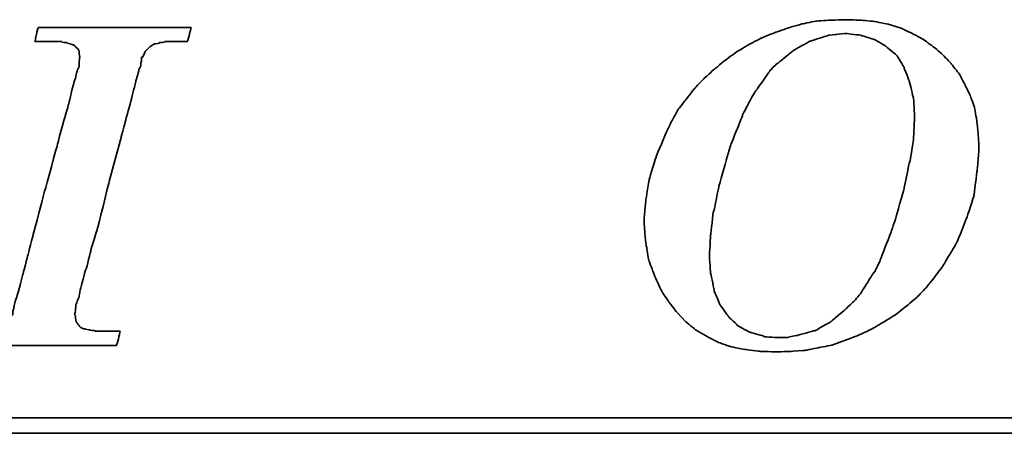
# Model space of a CAD drawing. Header units: millimetres. Extents: x 920 to 1153, y 73 to 164.
# Tile 36 of 53: x 1091.85 to 1098.39, y 95.73 to 98.47. Entities that reach past the tile are written whole.
import ezdxf

# ---------------------------------------------------------------- set-up
doc = ezdxf.new("R2010")
doc.units = ezdxf.units.MM
doc.header["$LTSCALE"] = 0.15
doc.layers.add('DIM', color=4, linetype='CONTINUOUS')
doc.layers.add('layer 1', color=7, linetype='CONTINUOUS')

# ---------------------------------------------------------------- blocks, each defined once
blk = doc.blocks.new('TBI MOTION logo(完整正式版)')
at = {"layer": 'layer 1', "color": 22, "lineweight": 35}
for points, knots in [([(-11.34375, -6.98375), (-11.34375, -6.98375), (-10.91375, -7.43875), (-10.91375, -7.43875), (-10.91375, -7.43875), (-10.91375, -7.43875), (-10.38625, -7.87125), (-10.38625, -7.87125), (-10.38625, -7.87125), (-10.38625, -7.87125), (-9.81125, -8.20375), (-9.81125, -8.20375), (-9.81125, -8.20375), (-9.81125, -8.20375), (-9.21125, -8.51875), (-9.21125, -8.51875), (-9.21125, -8.51875), (-9.21125, -8.51875), (-8.51625, -8.75875), (-8.51625, -8.75875), (-8.51625, -8.75875), (-8.51625, -8.75875), (-7.77125, -8.90375), (-7.77125, -8.90375), (-7.77125, -8.90375), (-7.77125, -8.90375), (-6.97875, -8.99875), (-6.97875, -8.99875), (-6.97875, -8.99875), (-6.97875, -8.99875), (-6.14125, -9.02375), (-6.14125, -9.02375), (-6.14125, -9.02375), (-6.14125, -9.02375), (-5.37125, -8.99875), (-5.37125, -8.99875), (-5.37125, -8.99875), (-5.37125, -8.99875), (-4.65375, -8.94875), (-4.65375, -8.94875), (-4.65375, -8.94875), (-4.65375, -8.94875), (-3.93375, -8.80625), (-3.93375, -8.80625), (-3.93375, -8.80625), (-3.93375, -8.80625), (-3.21375, -8.66375), (-3.21375, -8.66375), (-3.21375, -8.66375), (-3.21375, -8.66375), (-2.49375, -8.39875), (-2.49375, -8.39875), (-2.49375, -8.39875), (-2.49375, -8.39875), (-1.79875, -8.13375), (-1.79875, -8.13375), (-1.79875, -8.13375), (-1.79875, -8.13375), (-1.17375, -7.84375), (-1.17375, -7.84375), (-1.17375, -7.84375), (-1.17375, -7.84375), (-0.52375, -7.46375), (-0.52375, -7.46375), (-0.52375, -7.46375), (-0.52375, -7.46375), (0.10124, -7.07875), (0.10124, -7.07875), (0.10124, -7.07875), (0.10124, -7.07875), (0.67625, -6.62375), (0.67625, -6.62375), (0.67625, -6.62375), (0.67625, -6.62375), (1.24874, -6.14375), (1.24874, -6.14375), (1.24874, -6.14375), (1.24874, -6.14375), (1.72874, -5.64125), (1.72874, -5.64125), (1.72874, -5.64125), (1.72874, -5.64125), (2.18624, -5.06375), (2.18624, -5.06375), (2.18624, -5.06375), (2.18624, -5.06375), (2.61625, -4.48874), (2.61625, -4.48874), (2.61625, -4.48874), (2.61625, -4.48874), (3.00125, -3.83874), (3.00125, -3.83874), (3.00125, -3.83874), (3.00125, -3.83874), (3.36124, -3.21374), (3.36124, -3.21374), (3.36124, -3.21374), (3.36124, -3.21374), (3.84374, -1.99125), (3.84374, -1.99125), (3.84374, -1.99125), (3.84374, -1.99125), (4.22625, -0.81875), (4.22625, -0.81875), (4.22625, -0.81875), (4.22625, -0.81875), (4.39125, 0.45624), (4.39125, 0.45624), (4.39125, 0.45624), (4.39125, 0.45624), (4.48874, 1.70124), (4.48874, 1.70124), (4.48874, 1.70124), (4.48874, 1.70124), (4.43874, 2.44625), (4.43874, 2.44625), (4.43874, 2.44625), (4.43874, 2.44625), (4.36874, 3.14125), (4.36874, 3.14125), (4.36874, 3.14125), (4.36874, 3.14125), (4.25125, 3.81125), (4.25125, 3.81125), (4.25125, 3.81125), (4.25125, 3.81125), (4.03124, 4.41125), (4.03124, 4.41125), (4.03124, 4.41125), (4.03124, 4.41125), (3.74374, 5.01125), (3.74374, 5.01125), (3.74374, 5.01125), (3.74374, 5.01125), (3.43124, 5.58875), (3.43124, 5.58875), (3.43124, 5.58875), (3.43124, 5.58875), (3.02625, 6.09125), (3.02625, 6.09125), (3.02625, 6.09125), (3.02625, 6.09125), (2.59374, 6.54875), (2.59374, 6.54875), (2.59374, 6.54875), (2.59374, 6.54875), (2.09124, 6.98125), (2.09124, 6.98125), (2.09124, 6.98125), (2.09124, 6.98125), (1.56124, 7.36625), (1.56124, 7.36625), (1.56124, 7.36625), (1.56124, 7.36625), (0.98624, 7.67625), (0.98624, 7.67625), (0.98624, 7.67625), (0.98624, 7.67625), (0.38624, 7.96375), (0.38624, 7.96375), (0.38624, 7.96375), (0.38624, 7.96375), (-0.25875, 8.15625), (-0.25875, 8.15625), (-0.25875, 8.15625), (-0.25875, 8.15625), (-0.98125, 8.30125), (-0.98125, 8.30125), (-0.98125, 8.30125), (-0.98125, 8.30125), (-1.70124, 8.37125), (-1.70124, 8.37125), (-1.70124, 8.37125), (-1.70124, 8.37125), (-2.49375, 8.39624), (-2.49375, 8.39624), (-2.49375, 8.39624), (-2.49375, 8.39624), (-3.28625, 8.37125), (-3.28625, 8.37125), (-3.28625, 8.37125), (-3.28625, 8.37125), (-4.05125, 8.32125), (-4.05125, 8.32125), (-4.05125, 8.32125), (-4.05125, 8.32125), (-4.77375, 8.18125), (-4.77375, 8.18125), (-4.77375, 8.18125), (-4.77375, 8.18125), (-5.51625, 7.96375), (-5.51625, 7.96375), (-5.51625, 7.96375), (-5.51625, 7.96375), (-6.21125, 7.72625), (-6.21125, 7.72625), (-6.21125, 7.72625), (-6.21125, 7.72625), (-6.92875, 7.43625), (-6.92875, 7.43625), (-6.92875, 7.43625), (-6.92875, 7.43625), (-7.57875, 7.10125), (-7.57875, 7.10125), (-7.57875, 7.10125), (-7.57875, 7.10125), (-8.24875, 6.69125), (-8.24875, 6.69125), (-8.24875, 6.69125), (-8.24875, 6.69125), (-8.84875, 6.26125), (-8.84875, 6.26125), (-8.84875, 6.26125), (-8.84875, 6.26125), (-9.42625, 5.78125), (-9.42625, 5.78125), (-9.42625, 5.78125), (-9.42625, 5.78125), (-9.95375, 5.30125), (-9.95375, 5.30125), (-9.95375, 5.30125), (-9.95375, 5.30125), (-10.43375, 4.79624), (-10.43375, 4.79624), (-10.43375, 4.79624), (-10.43375, 4.79624), (-10.88875, 4.22125), (-10.88875, 4.22125), (-10.88875, 4.22125), (-10.88875, 4.22125), (-11.29875, 3.69375), (-11.29875, 3.69375), (-11.29875, 3.69375), (-11.29875, 3.69375), (-11.63375, 3.09125), (-11.63375, 3.09125), (-11.63375, 3.09125), (-11.63375, 3.09125), (-11.91875, 2.49625), (-11.91875, 2.49625), (-11.91875, 2.49625), (-11.91875, 2.49625), (-12.44875, 1.24625), (-12.44875, 1.24625), (-12.44875, 1.24625), (-12.44875, 1.24625), (-12.80875, 0.06874), (-12.80875, 0.06874), (-12.80875, 0.06874), (-12.80875, 0.06874), (-12.99875, -1.07875), (-12.99875, -1.07875), (-12.99875, -1.07875), (-12.99875, -1.07875), (-13.09375, -2.18375), (-13.09375, -2.18375), (-13.09375, -2.18375), (-13.09375, -2.18375), (-13.04875, -2.85375), (-13.04875, -2.85375), (-13.04875, -2.85375), (-13.04875, -2.85375), (-12.97375, -3.50375), (-12.97375, -3.50375), (-12.97375, -3.50375), (-12.97375, -3.50375), (-12.95375, -3.50375), (-12.95375, -3.50375), (-12.95375, -3.50375), (-12.95375, -3.50375), (-12.85375, -4.17375), (-12.85375, -4.17375), (-12.85375, -4.17375), (-12.85375, -4.17375), (-12.63875, -4.77624), (-12.63875, -4.77624), (-12.63875, -4.77624), (-12.63875, -4.77624), (-12.39875, -5.35125), (-12.39875, -5.35125), (-12.39875, -5.35125), (-12.39875, -5.35125), (-12.11375, -5.92875), (-12.11375, -5.92875), (-12.11375, -5.92875), (-12.11375, -5.92875), (-11.75375, -6.45375), (-11.75375, -6.45375), (-11.75375, -6.45375), (-11.75375, -6.45375), (-11.34375, -6.98375), (-11.34375, -6.98375)], [0, 0, 0, 0, 0.01369863, 0.01369863, 0.01369863, 0.01369864, 0.02739726, 0.02739726, 0.02739726, 0.02739727, 0.04109589, 0.04109589, 0.04109589, 0.0410959, 0.05479452, 0.05479452, 0.05479452, 0.05479453, 0.06849315, 0.06849315, 0.06849315, 0.06849316, 0.08219178, 0.08219178, 0.08219178, 0.08219179, 0.09589041, 0.09589041, 0.09589041, 0.09589042, 0.10958904, 0.10958904, 0.10958904, 0.10958905, 0.12328767, 0.12328767, 0.12328767, 0.12328768, 0.1369863, 0.1369863, 0.1369863, 0.13698631, 0.15068493, 0.15068493, 0.15068493, 0.15068494, 0.16438356, 0.16438356, 0.16438356, 0.16438357, 0.17808219, 0.17808219, 0.17808219, 0.1780822, 0.19178082, 0.19178082, 0.19178082, 0.19178083, 0.20547945, 0.20547945, 0.20547945, 0.20547946, 0.21917808, 0.21917808, 0.21917808, 0.21917809, 0.23287671, 0.23287671, 0.23287671, 0.23287672, 0.24657534, 0.24657534, 0.24657534, 0.24657535, 0.26027397, 0.26027397, 0.26027397, 0.26027398, 0.2739726, 0.2739726, 0.2739726, 0.27397261, 0.28767123, 0.28767123, 0.28767123, 0.28767124, 0.30136986, 0.30136986, 0.30136986, 0.30136987, 0.31506849, 0.31506849, 0.31506849, 0.3150685, 0.32876712, 0.32876712, 0.32876712, 0.32876713, 0.34246575, 0.34246575, 0.34246575, 0.34246576, 0.35616438, 0.35616438, 0.35616438, 0.35616439, 0.36986301, 0.36986301, 0.36986301, 0.36986302, 0.38356164, 0.38356164, 0.38356164, 0.38356165, 0.39726027, 0.39726027, 0.39726027, 0.39726028, 0.4109589, 0.4109589, 0.4109589, 0.41095891, 0.42465753, 0.42465753, 0.42465753, 0.42465754, 0.43835616, 0.43835616, 0.43835616, 0.43835617, 0.45205479, 0.45205479, 0.45205479, 0.4520548, 0.46575342, 0.46575342, 0.46575342, 0.46575343, 0.47945205, 0.47945205, 0.47945205, 0.47945206, 0.49315068, 0.49315068, 0.49315068, 0.49315069, 0.50684932, 0.50684932, 0.50684932, 0.50684933, 0.52054795, 0.52054795, 0.52054795, 0.52054796, 0.53424658, 0.53424658, 0.53424658, 0.53424659, 0.54794521, 0.54794521, 0.54794521, 0.54794522, 0.56164384, 0.56164384, 0.56164384, 0.56164385, 0.57534247, 0.57534247, 0.57534247, 0.57534248, 0.5890411, 0.5890411, 0.5890411, 0.58904111, 0.60273973, 0.60273973, 0.60273973, 0.60273974, 0.61643836, 0.61643836, 0.61643836, 0.61643837, 0.63013699, 0.63013699, 0.63013699, 0.630137, 0.64383562, 0.64383562, 0.64383562, 0.64383563, 0.65753425, 0.65753425, 0.65753425, 0.65753426, 0.67123288, 0.67123288, 0.67123288, 0.67123289, 0.68493151, 0.68493151, 0.68493151, 0.68493152, 0.69863014, 0.69863014, 0.69863014, 0.69863015, 0.71232877, 0.71232877, 0.71232877, 0.71232878, 0.7260274, 0.7260274, 0.7260274, 0.72602741, 0.73972603, 0.73972603, 0.73972603, 0.73972604, 0.75342466, 0.75342466, 0.75342466, 0.75342467, 0.76712329, 0.76712329, 0.76712329, 0.7671233, 0.78082192, 0.78082192, 0.78082192, 0.78082193, 0.79452055, 0.79452055, 0.79452055, 0.79452056, 0.80821918, 0.80821918, 0.80821918, 0.80821919, 0.82191781, 0.82191781, 0.82191781, 0.82191782, 0.83561644, 0.83561644, 0.83561644, 0.83561645, 0.84931507, 0.84931507, 0.84931507, 0.84931508, 0.8630137, 0.8630137, 0.8630137, 0.86301371, 0.87671233, 0.87671233, 0.87671233, 0.87671234, 0.89041096, 0.89041096, 0.89041096, 0.89041097, 0.90410959, 0.90410959, 0.90410959, 0.9041096, 0.91780822, 0.91780822, 0.91780822, 0.91780823, 0.93150685, 0.93150685, 0.93150685, 0.93150686, 0.94520548, 0.94520548, 0.94520548, 0.94520549, 0.95890411, 0.95890411, 0.95890411, 0.95890412, 0.97260274, 0.97260274, 0.97260274, 0.97260275, 0.98630137, 0.98630137, 0.98630137, 0.98630138, 1, 1, 1, 1]), ([(-40.59125, -7.94375), (-40.59125, -7.94375), (-40.97375, -7.94375), (-40.97375, -7.94375), (-40.97375, -7.94375), (-40.97375, -7.94375), (-41.38125, -7.94375), (-41.38125, -7.94375), (-41.38125, -7.94375), (-41.38125, -7.94375), (-41.54875, -7.94375), (-41.54875, -7.94375), (-41.54875, -7.94375), (-41.54875, -7.94375), (-41.59875, -7.94375), (-41.59875, -7.94375), (-41.59875, -7.94375), (-41.59875, -7.94375), (-41.88375, -7.94375), (-41.88375, -7.94375), (-41.88375, -7.94375), (-41.88375, -7.94375), (-41.90875, -7.91875), (-41.90875, -7.91875), (-41.90875, -7.91875), (-41.90875, -7.91875), (-42.19875, -7.87125), (-42.19875, -7.87125), (-42.19875, -7.87125), (-42.19875, -7.87125), (-42.43875, -7.82375), (-42.43875, -7.82375), (-42.43875, -7.82375), (-42.43875, -7.82375), (-42.45875, -7.82375), (-42.45875, -7.82375), (-42.45875, -7.82375), (-42.45875, -7.82375), (-42.48625, -7.82375), (-42.48625, -7.82375), (-42.48625, -7.82375), (-42.48625, -7.82375), (-42.67625, -7.72375), (-42.67625, -7.72375), (-42.67625, -7.72375), (-42.67625, -7.72375), (-42.70125, -7.70375), (-42.70125, -7.70375), (-42.70125, -7.70375), (-42.70125, -7.70375), (-42.72375, -7.67875), (-42.72375, -7.67875), (-42.72375, -7.67875), (-42.72375, -7.67875), (-42.86875, -7.48875), (-42.86875, -7.48875), (-42.86875, -7.48875), (-42.86875, -7.48875), (-42.89375, -7.43875), (-42.89375, -7.43875), (-42.89375, -7.43875), (-42.89375, -7.43875), (-42.91875, -7.38875), (-42.91875, -7.38875), (-42.91875, -7.38875), (-42.91875, -7.38875), (-42.93875, -7.12875), (-42.93875, -7.12875), (-42.93875, -7.12875), (-42.93875, -7.12875), (-42.96375, -7.10375), (-42.96375, -7.10375), (-42.96375, -7.10375), (-42.96375, -7.10375), (-42.96375, -7.05375), (-42.96375, -7.05375), (-42.96375, -7.05375), (-42.96375, -7.05375), (-42.96375, -7.00875), (-42.96375, -7.00875), (-42.96375, -7.00875), (-42.96375, -7.00875), (-42.91875, -6.69625), (-42.91875, -6.69625), (-42.91875, -6.69625), (-42.91875, -6.69625), (-42.91875, -6.62375), (-42.91875, -6.62375), (-42.91875, -6.62375), (-42.91875, -6.62375), (-42.91875, -6.59625), (-42.91875, -6.59625), (-42.91875, -6.59625), (-42.91875, -6.59625), (-42.91875, -6.57375), (-42.91875, -6.57375), (-42.91875, -6.57375), (-42.91875, -6.57375), (-42.91875, -6.52875), (-42.91875, -6.52875), (-42.91875, -6.52875), (-42.91875, -6.52875), (-42.89375, -6.50375), (-42.89375, -6.50375), (-42.89375, -6.50375), (-42.89375, -6.50375), (-42.84375, -6.38375), (-42.84375, -6.38375), (-42.84375, -6.38375), (-42.84375, -6.38375), (-42.84375, -6.35875), (-42.84375, -6.35875), (-42.84375, -6.35875), (-42.84375, -6.35875), (-42.74625, -6.14375), (-42.74625, -6.14375), (-42.74625, -6.14375), (-42.74625, -6.14375), (-42.70125, -5.85375), (-42.70125, -5.85375), (-42.70125, -5.85375), (-42.70125, -5.85375), (-42.60375, -5.47125), (-42.60375, -5.47125), (-42.60375, -5.47125), (-42.60375, -5.47125), (-42.60375, -5.44875), (-42.60375, -5.44875), (-42.60375, -5.44875), (-42.60375, -5.44875), (-42.38875, -4.67875), (-42.38875, -4.67875), (-42.38875, -4.67875), (-42.38875, -4.67875), (-42.36375, -4.65375), (-42.36375, -4.65375), (-42.36375, -4.65375), (-42.36375, -4.65375), (-42.12375, -3.69625), (-42.12375, -3.69625), (-42.12375, -3.69625), (-42.12375, -3.69625), (-42.12375, -3.67374), (-42.12375, -3.67374), (-42.12375, -3.67374), (-42.12375, -3.67374), (-41.78875, -2.59374), (-41.78875, -2.59374), (-41.78875, -2.59374), (-41.78875, -2.59374), (-41.18875, -0.19375), (-41.18875, -0.19375), (-41.18875, -0.19375), (-41.18875, -0.19375), (-40.54375, 2.20624), (-40.54375, 2.20624), (-40.54375, 2.20624), (-40.54375, 2.20624), (-40.25375, 3.30875), (-40.25375, 3.30875), (-40.25375, 3.30875), (-40.25375, 3.30875), (-39.98875, 4.27125), (-39.98875, 4.27125), (-39.98875, 4.27125), (-39.98875, 4.27125), (-39.77375, 5.13125), (-39.77375, 5.13125), (-39.77375, 5.13125), (-39.77375, 5.13125), (-39.67875, 5.47125), (-39.67875, 5.47125), (-39.67875, 5.47125), (-39.67875, 5.47125), (-39.60375, 5.75625), (-39.60375, 5.75625), (-39.60375, 5.75625), (-39.60375, 5.75625), (-39.60375, 5.78125), (-39.60375, 5.78125), (-39.60375, 5.78125), (-39.60375, 5.78125), (-39.50875, 5.97125), (-39.50875, 5.97125), (-39.50875, 5.97125), (-39.50875, 5.97125), (-39.50875, 6.13875), (-39.50875, 6.13875), (-39.50875, 6.13875), (-39.50875, 6.13875), (-39.48625, 6.16625), (-39.48625, 6.16625), (-39.48625, 6.16625), (-39.48625, 6.16625), (-39.46125, 6.28625), (-39.46125, 6.28625), (-39.46125, 6.28625), (-39.46125, 6.28625), (-39.46125, 6.42625), (-39.46125, 6.42625), (-39.46125, 6.42625), (-39.46125, 6.42625), (-39.41375, 6.42625), (-39.41375, 6.42625), (-39.41375, 6.42625), (-39.41375, 6.42625), (-39.29375, 6.69125), (-39.29375, 6.69125), (-39.29375, 6.69125), (-39.29375, 6.69125), (-39.26875, 6.74125), (-39.26875, 6.74125), (-39.26875, 6.74125), (-39.26875, 6.74125), (-39.24375, 6.76625), (-39.24375, 6.76625), (-39.24375, 6.76625), (-39.24375, 6.76625), (-38.98375, 7.00624), (-38.98375, 7.00624), (-38.98375, 7.00624), (-38.98375, 7.00624), (-38.95625, 7.02624), (-38.95625, 7.02624), (-38.95625, 7.02624), (-38.95625, 7.02624), (-38.78875, 7.12624), (-38.78875, 7.12624), (-38.78875, 7.12624), (-38.78875, 7.12624), (-38.76375, 7.12624), (-38.76375, 7.12624), (-38.76375, 7.12624), (-38.76375, 7.12624), (-38.74375, 7.12624), (-38.74375, 7.12624), (-38.74375, 7.12624), (-38.74375, 7.12624), (-38.52875, 7.17125), (-38.52875, 7.17125), (-38.52875, 7.17125), (-38.52875, 7.17125), (-38.52875, 7.19624), (-38.52875, 7.19624), (-38.52875, 7.19624), (-38.52875, 7.19624), (-38.50375, 7.19624), (-38.50375, 7.19624), (-38.50375, 7.19624), (-38.50375, 7.19624), (-38.26125, 7.21875), (-38.26125, 7.21875), (-38.26125, 7.21875), (-38.26125, 7.21875), (-38.23875, 7.24624), (-38.23875, 7.24624), (-38.23875, 7.24624), (-38.23875, 7.24624), (-38.21625, 7.24624), (-38.21625, 7.24624), (-38.21625, 7.24624), (-38.21625, 7.24624), (-38.18875, 7.24624), (-38.18875, 7.24624), (-38.18875, 7.24624), (-38.18875, 7.24624), (-37.90375, 7.24624), (-37.90375, 7.24624), (-37.90375, 7.24624), (-37.90375, 7.24624), (-37.85375, 7.24624), (-37.85375, 7.24624), (-37.85375, 7.24624), (-37.85375, 7.24624), (-37.75875, 7.24624), (-37.75875, 7.24624), (-37.75875, 7.24624), (-37.75875, 7.24624), (-37.42375, 7.24624), (-37.42375, 7.24624), (-37.42375, 7.24624), (-37.42375, 7.24624), (-37.08875, 7.24624), (-37.08875, 7.24624), (-37.08875, 7.24624), (-37.08875, 7.24624), (-37.06375, 7.24624), (-37.06375, 7.24624), (-37.06375, 7.24624), (-37.06375, 7.24624), (-37.06375, 7.26624), (-37.06375, 7.26624), (-37.06375, 7.26624), (-37.06375, 7.26624), (-37.03875, 7.29125), (-37.03875, 7.29125), (-37.03875, 7.29125), (-37.03875, 7.29125), (-37.03875, 7.31625), (-37.03875, 7.31625), (-37.03875, 7.31625), (-37.03875, 7.31625), (-36.94125, 7.67625), (-36.94125, 7.67625), (-36.94125, 7.67625), (-36.94125, 7.67625), (-36.86875, 7.98625), (-36.86875, 7.98625), (-36.86875, 7.98625), (-36.86875, 7.98625), (-36.98875, 7.98625), (-36.98875, 7.98625), (-36.98875, 7.98625), (-36.98875, 7.98625), (-37.42375, 7.98625), (-37.42375, 7.98625), (-37.42375, 7.98625), (-37.42375, 7.98625), (-37.94875, 7.98625), (-37.94875, 7.98625), (-37.94875, 7.98625), (-37.94875, 7.98625), (-38.57375, 7.98625), (-38.57375, 7.98625), (-38.57375, 7.98625), (-38.57375, 7.98625), (-39.29375, 7.98625), (-39.29375, 7.98625), (-39.29375, 7.98625), (-39.29375, 7.98625), (-40.82875, 7.98625), (-40.82875, 7.98625), (-40.82875, 7.98625), (-40.82875, 7.98625), (-42.36375, 7.98625), (-42.36375, 7.98625), (-42.36375, 7.98625), (-42.36375, 7.98625), (-43.08375, 7.98625), (-43.08375, 7.98625), (-43.08375, 7.98625), (-43.08375, 7.98625), (-43.70875, 7.98625), (-43.70875, 7.98625), (-43.70875, 7.98625), (-43.70875, 7.98625), (-44.23375, 7.98625), (-44.23375, 7.98625), (-44.23375, 7.98625), (-44.23375, 7.98625), (-44.66875, 7.98625), (-44.66875, 7.98625), (-44.66875, 7.98625), (-44.66875, 7.98625), (-44.88375, 7.98625), (-44.88375, 7.98625), (-44.88375, 7.98625), (-44.88375, 7.98625), (-44.90875, 7.94125), (-44.90875, 7.94125), (-44.90875, 7.94125), (-44.90875, 7.94125), (-44.90875, 7.91625), (-44.90875, 7.91625), (-44.90875, 7.91625), (-44.90875, 7.91625), (-45.00375, 7.55625), (-45.00375, 7.55625), (-45.00375, 7.55625), (-45.00375, 7.55625), (-45.05375, 7.24624), (-45.05375, 7.24624), (-45.05375, 7.24624), (-45.05375, 7.24624), (-44.61875, 7.24624), (-44.61875, 7.24624), (-44.61875, 7.24624), (-44.61875, 7.24624), (-44.11375, 7.24624), (-44.11375, 7.24624), (-44.11375, 7.24624), (-44.11375, 7.24624), (-43.99375, 7.24624), (-43.99375, 7.24624), (-43.99375, 7.24624), (-43.99375, 7.24624), (-43.94625, 7.24624), (-43.94625, 7.24624), (-43.94625, 7.24624), (-43.94625, 7.24624), (-43.92374, 7.24624), (-43.92374, 7.24624), (-43.92374, 7.24624), (-43.92374, 7.24624), (-43.65875, 7.24624), (-43.65875, 7.24624), (-43.65875, 7.24624), (-43.65875, 7.24624), (-43.63875, 7.21875), (-43.63875, 7.21875), (-43.63875, 7.21875), (-43.63875, 7.21875), (-43.46875, 7.19624), (-43.46875, 7.19624), (-43.46875, 7.19624), (-43.46875, 7.19624), (-43.39875, 7.19624), (-43.39875, 7.19624), (-43.39875, 7.19624), (-43.39875, 7.19624), (-43.37125, 7.17125), (-43.37125, 7.17125), (-43.37125, 7.17125), (-43.37125, 7.17125), (-43.34875, 7.17125), (-43.34875, 7.17125), (-43.34875, 7.17125), (-43.34875, 7.17125), (-43.20375, 7.12624), (-43.20375, 7.12624), (-43.20375, 7.12624), (-43.20375, 7.12624), (-43.05875, 7.07624), (-43.05875, 7.07624), (-43.05875, 7.07624), (-43.05875, 7.07624), (-43.01375, 7.07624), (-43.01375, 7.07624), (-43.01375, 7.07624), (-43.01375, 7.07624), (-42.98875, 7.02624), (-42.98875, 7.02624), (-42.98875, 7.02624), (-42.98875, 7.02624), (-42.79875, 6.86125), (-42.79875, 6.86125), (-42.79875, 6.86125), (-42.79875, 6.86125), (-42.77375, 6.81125), (-42.77375, 6.81125), (-42.77375, 6.81125), (-42.77375, 6.81125), (-42.74625, 6.76625), (-42.74625, 6.76625), (-42.74625, 6.76625), (-42.74625, 6.76625), (-42.72375, 6.47625), (-42.72375, 6.47625), (-42.72375, 6.47625), (-42.72375, 6.47625), (-42.70125, 6.45124), (-42.70125, 6.45124), (-42.70125, 6.45124), (-42.70125, 6.45124), (-42.70125, 6.42625), (-42.70125, 6.42625), (-42.70125, 6.42625), (-42.70125, 6.42625), (-42.72375, 6.40625), (-42.72375, 6.40625), (-42.72375, 6.40625), (-42.72375, 6.40625), (-42.74625, 5.97125), (-42.74625, 5.97125), (-42.74625, 5.97125), (-42.74625, 5.97125), (-42.74625, 5.94625), (-42.74625, 5.94625), (-42.74625, 5.94625), (-42.74625, 5.94625), (-42.74625, 5.92625), (-42.74625, 5.92625), (-42.74625, 5.92625), (-42.74625, 5.92625), (-42.77375, 5.87625), (-42.77375, 5.87625), (-42.77375, 5.87625), (-42.77375, 5.87625), (-42.81875, 5.80625), (-42.81875, 5.80625), (-42.81875, 5.80625), (-42.81875, 5.80625), (-42.86875, 5.63625), (-42.86875, 5.63625), (-42.86875, 5.63625), (-42.86875, 5.63625), (-42.91875, 5.39625), (-42.91875, 5.39625), (-42.91875, 5.39625), (-42.91875, 5.39625), (-42.91875, 5.37124), (-42.91875, 5.37124), (-42.91875, 5.37124), (-42.91875, 5.37124), (-43.01375, 5.10874), (-43.01375, 5.10874), (-43.01375, 5.10874), (-43.01375, 5.10874), (-43.10875, 4.77124), (-43.10875, 4.77124), (-43.10875, 4.77124), (-43.10875, 4.77124), (-43.29875, 3.95625), (-43.29875, 3.95625), (-43.29875, 3.95625), (-43.29875, 3.95625), (-43.58875, 2.95125), (-43.58875, 2.95125), (-43.58875, 2.95125), (-43.58875, 2.95125), (-43.87375, 1.87125), (-43.87375, 1.87125), (-43.87375, 1.87125), (-43.87375, 1.87125), (-44.52625, -0.50374), (-44.52625, -0.50374), (-44.52625, -0.50374), (-44.52625, -0.50374), (-45.14875, -2.85375), (-45.14875, -2.85375), (-45.14875, -2.85375), (-45.14875, -2.85375), (-45.43375, -3.95875), (-45.43375, -3.95875), (-45.43375, -3.95875), (-45.43375, -3.95875), (-45.69875, -4.96875), (-45.69875, -4.96875), (-45.69875, -4.96875), (-45.69875, -4.96875), (-45.91375, -5.78375), (-45.91375, -5.78375), (-45.91375, -5.78375), (-45.91375, -5.78375), (-46.01375, -6.11875), (-46.01375, -6.11875), (-46.01375, -6.11875), (-46.01375, -6.11875), (-46.01375, -6.14375), (-46.01375, -6.14375), (-46.01375, -6.14375), (-46.01375, -6.14375), (-46.10875, -6.40875), (-46.10875, -6.40875), (-46.10875, -6.40875), (-46.10875, -6.40875), (-46.15375, -6.64875), (-46.15375, -6.64875), (-46.15375, -6.64875), (-46.15375, -6.64875), (-46.20375, -6.83875), (-46.20375, -6.83875), (-46.20375, -6.83875), (-46.20375, -6.83875), (-46.22875, -6.93375), (-46.22875, -6.93375), (-46.22875, -6.93375), (-46.22875, -6.93375), (-46.22875, -7.07875), (-46.22875, -7.07875), (-46.22875, -7.07875), (-46.22875, -7.07875), (-46.27375, -7.07875), (-46.27375, -7.07875), (-46.27375, -7.07875), (-46.27375, -7.07875), (-46.39375, -7.34375), (-46.39375, -7.34375), (-46.39375, -7.34375), (-46.39375, -7.34375), (-46.39375, -7.36875), (-46.39375, -7.36875), (-46.39375, -7.36875), (-46.39375, -7.36875), (-46.42125, -7.38875), (-46.42125, -7.38875), (-46.42125, -7.38875), (-46.42125, -7.38875), (-46.68375, -7.67875), (-46.68375, -7.67875), (-46.68375, -7.67875), (-46.68375, -7.67875), (-46.70875, -7.70375), (-46.70875, -7.70375), (-46.70875, -7.70375), (-46.70875, -7.70375), (-46.75375, -7.72375), (-46.75375, -7.72375), (-46.75375, -7.72375), (-46.75375, -7.72375), (-47.08875, -7.87125), (-47.08875, -7.87125), (-47.08875, -7.87125), (-47.08875, -7.87125), (-47.11625, -7.87125), (-47.11625, -7.87125), (-47.11625, -7.87125), (-47.11625, -7.87125), (-47.13875, -7.89375), (-47.13875, -7.89375), (-47.13875, -7.89375), (-47.13875, -7.89375), (-47.56875, -7.91875), (-47.56875, -7.91875), (-47.56875, -7.91875), (-47.56875, -7.91875), (-47.59625, -7.94375), (-47.59625, -7.94375), (-47.59625, -7.94375), (-47.59625, -7.94375), (-47.64375, -7.94375), (-47.64375, -7.94375), (-47.64375, -7.94375), (-47.64375, -7.94375), (-47.73625, -7.94375), (-47.73625, -7.94375), (-47.73625, -7.94375), (-47.73625, -7.94375), (-48.07375, -7.94375), (-48.07375, -7.94375), (-48.07375, -7.94375), (-48.07375, -7.94375), (-48.36125, -7.94375), (-48.36125, -7.94375), (-48.36125, -7.94375), (-48.36125, -7.94375), (-48.36125, -7.96625), (-48.36125, -7.96625), (-48.36125, -7.96625), (-48.36125, -7.96625), (-48.36125, -7.99125), (-48.36125, -7.99125), (-48.36125, -7.99125), (-48.36125, -7.99125), (-48.38875, -8.01375), (-48.38875, -8.01375), (-48.38875, -8.01375), (-48.38875, -8.01375), (-48.50875, -8.34875), (-48.50875, -8.34875), (-48.50875, -8.34875), (-48.50875, -8.34875), (-48.55375, -8.68625), (-48.55375, -8.68625), (-48.55375, -8.68625), (-48.55375, -8.68625), (-48.45875, -8.68625), (-48.45875, -8.68625), (-48.45875, -8.68625), (-48.45875, -8.68625), (-48.07375, -8.68625), (-48.07375, -8.68625), (-48.07375, -8.68625), (-48.07375, -8.68625), (-47.52375, -8.68625), (-47.52375, -8.68625), (-47.52375, -8.68625), (-47.52375, -8.68625), (-46.92375, -8.68625), (-46.92375, -8.68625), (-46.92375, -8.68625), (-46.92375, -8.68625), (-46.25375, -8.68625), (-46.25375, -8.68625), (-46.25375, -8.68625), (-46.25375, -8.68625), (-46.20375, -8.68625), (-46.20375, -8.68625), (-46.20375, -8.68625), (-46.20375, -8.68625), (-44.71375, -8.68625), (-44.71375, -8.68625), (-44.71375, -8.68625), (-44.71375, -8.68625), (-43.22875, -8.68625), (-43.22875, -8.68625), (-43.22875, -8.68625), (-43.22875, -8.68625), (-42.55875, -8.68625), (-42.55875, -8.68625), (-42.55875, -8.68625), (-42.55875, -8.68625), (-42.50875, -8.68625), (-42.50875, -8.68625), (-42.50875, -8.68625), (-42.50875, -8.68625), (-41.93375, -8.68625), (-41.93375, -8.68625), (-41.93375, -8.68625), (-41.93375, -8.68625), (-41.38125, -8.68625), (-41.38125, -8.68625), (-41.38125, -8.68625), (-41.38125, -8.68625), (-40.97375, -8.68625), (-40.97375, -8.68625), (-40.97375, -8.68625), (-40.97375, -8.68625), (-40.78125, -8.68625), (-40.78125, -8.68625), (-40.78125, -8.68625), (-40.78125, -8.68625), (-40.78125, -8.63875), (-40.78125, -8.63875), (-40.78125, -8.63875), (-40.78125, -8.63875), (-40.75875, -8.63875), (-40.75875, -8.63875), (-40.75875, -8.63875), (-40.75875, -8.63875), (-40.66375, -8.27875), (-40.66375, -8.27875), (-40.66375, -8.27875), (-40.66375, -8.27875), (-40.59125, -7.94375), (-40.59125, -7.94375)], [0, 0, 0, 0, 0.00558659, 0.00558659, 0.00558659, 0.0055866, 0.01117318, 0.01117318, 0.01117318, 0.01117319, 0.01675978, 0.01675978, 0.01675978, 0.01675979, 0.02234637, 0.02234637, 0.02234637, 0.02234638, 0.02793296, 0.02793296, 0.02793296, 0.02793297, 0.03351955, 0.03351955, 0.03351955, 0.03351956, 0.03910615, 0.03910615, 0.03910615, 0.03910616, 0.04469274, 0.04469274, 0.04469274, 0.04469275, 0.05027933, 0.05027933, 0.05027933, 0.05027934, 0.05586592, 0.05586592, 0.05586592, 0.05586593, 0.06145251, 0.06145251, 0.06145251, 0.06145252, 0.06703911, 0.06703911, 0.06703911, 0.06703912, 0.0726257, 0.0726257, 0.0726257, 0.07262571, 0.07821229, 0.07821229, 0.07821229, 0.0782123, 0.08379888, 0.08379888, 0.08379888, 0.08379889, 0.08938547, 0.08938547, 0.08938547, 0.08938548, 0.09497207, 0.09497207, 0.09497207, 0.09497208, 0.10055866, 0.10055866, 0.10055866, 0.10055867, 0.10614525, 0.10614525, 0.10614525, 0.10614526, 0.11173184, 0.11173184, 0.11173184, 0.11173185, 0.11731844, 0.11731844, 0.11731844, 0.11731845, 0.12290503, 0.12290503, 0.12290503, 0.12290504, 0.12849162, 0.12849162, 0.12849162, 0.12849163, 0.13407821, 0.13407821, 0.13407821, 0.13407822, 0.1396648, 0.1396648, 0.1396648, 0.13966481, 0.1452514, 0.1452514, 0.1452514, 0.14525141, 0.15083799, 0.15083799, 0.15083799, 0.150838, 0.15642458, 0.15642458, 0.15642458, 0.15642459, 0.16201117, 0.16201117, 0.16201117, 0.16201118, 0.16759777, 0.16759777, 0.16759777, 0.16759778, 0.17318436, 0.17318436, 0.17318436, 0.17318437, 0.17877095, 0.17877095, 0.17877095, 0.17877096, 0.18435754, 0.18435754, 0.18435754, 0.18435755, 0.18994413, 0.18994413, 0.18994413, 0.18994414, 0.19553073, 0.19553073, 0.19553073, 0.19553074, 0.20111732, 0.20111732, 0.20111732, 0.20111733, 0.20670391, 0.20670391, 0.20670391, 0.20670392, 0.2122905, 0.2122905, 0.2122905, 0.21229051, 0.21787709, 0.21787709, 0.21787709, 0.2178771, 0.22346369, 0.22346369, 0.22346369, 0.2234637, 0.22905028, 0.22905028, 0.22905028, 0.22905029, 0.23463687, 0.23463687, 0.23463687, 0.23463688, 0.24022346, 0.24022346, 0.24022346, 0.24022347, 0.24581006, 0.24581006, 0.24581006, 0.24581007, 0.25139665, 0.25139665, 0.25139665, 0.25139666, 0.25698324, 0.25698324, 0.25698324, 0.25698325, 0.26256983, 0.26256983, 0.26256983, 0.26256984, 0.26815642, 0.26815642, 0.26815642, 0.26815643, 0.27374302, 0.27374302, 0.27374302, 0.27374303, 0.27932961, 0.27932961, 0.27932961, 0.27932962, 0.2849162, 0.2849162, 0.2849162, 0.28491621, 0.29050279, 0.29050279, 0.29050279, 0.2905028, 0.29608939, 0.29608939, 0.29608939, 0.2960894, 0.30167598, 0.30167598, 0.30167598, 0.30167599, 0.30726257, 0.30726257, 0.30726257, 0.30726258, 0.31284916, 0.31284916, 0.31284916, 0.31284917, 0.31843575, 0.31843575, 0.31843575, 0.31843576, 0.32402235, 0.32402235, 0.32402235, 0.32402236, 0.32960894, 0.32960894, 0.32960894, 0.32960895, 0.33519553, 0.33519553, 0.33519553, 0.33519554, 0.34078212, 0.34078212, 0.34078212, 0.34078213, 0.34636872, 0.34636872, 0.34636872, 0.34636873, 0.35195531, 0.35195531, 0.35195531, 0.35195532, 0.3575419, 0.3575419, 0.3575419, 0.35754191, 0.36312849, 0.36312849, 0.36312849, 0.3631285, 0.36871508, 0.36871508, 0.36871508, 0.36871509, 0.37430168, 0.37430168, 0.37430168, 0.37430169, 0.37988827, 0.37988827, 0.37988827, 0.37988828, 0.38547486, 0.38547486, 0.38547486, 0.38547487, 0.39106145, 0.39106145, 0.39106145, 0.39106146, 0.39664804, 0.39664804, 0.39664804, 0.39664805, 0.40223464, 0.40223464, 0.40223464, 0.40223465, 0.40782123, 0.40782123, 0.40782123, 0.40782124, 0.41340782, 0.41340782, 0.41340782, 0.41340783, 0.41899441, 0.41899441, 0.41899441, 0.41899442, 0.42458101, 0.42458101, 0.42458101, 0.42458102, 0.4301676, 0.4301676, 0.4301676, 0.43016761, 0.43575419, 0.43575419, 0.43575419, 0.4357542, 0.44134078, 0.44134078, 0.44134078, 0.44134079, 0.44692737, 0.44692737, 0.44692737, 0.44692738, 0.45251397, 0.45251397, 0.45251397, 0.45251398, 0.45810056, 0.45810056, 0.45810056, 0.45810057, 0.46368715, 0.46368715, 0.46368715, 0.46368716, 0.46927374, 0.46927374, 0.46927374, 0.46927375, 0.47486034, 0.47486034, 0.47486034, 0.47486035, 0.48044693, 0.48044693, 0.48044693, 0.48044694, 0.48603352, 0.48603352, 0.48603352, 0.48603353, 0.49162011, 0.49162011, 0.49162011, 0.49162012, 0.4972067, 0.4972067, 0.4972067, 0.49720671, 0.5027933, 0.5027933, 0.5027933, 0.50279331, 0.50837989, 0.50837989, 0.50837989, 0.5083799, 0.51396648, 0.51396648, 0.51396648, 0.51396649, 0.51955307, 0.51955307, 0.51955307, 0.51955308, 0.52513966, 0.52513966, 0.52513966, 0.52513967, 0.53072626, 0.53072626, 0.53072626, 0.53072627, 0.53631285, 0.53631285, 0.53631285, 0.53631286, 0.54189944, 0.54189944, 0.54189944, 0.54189945, 0.54748603, 0.54748603, 0.54748603, 0.54748604, 0.55307263, 0.55307263, 0.55307263, 0.55307264, 0.55865922, 0.55865922, 0.55865922, 0.55865923, 0.56424581, 0.56424581, 0.56424581, 0.56424582, 0.5698324, 0.5698324, 0.5698324, 0.56983241, 0.57541899, 0.57541899, 0.57541899, 0.575419, 0.58100559, 0.58100559, 0.58100559, 0.5810056, 0.58659218, 0.58659218, 0.58659218, 0.58659219, 0.59217877, 0.59217877, 0.59217877, 0.59217878, 0.59776536, 0.59776536, 0.59776536, 0.59776537, 0.60335196, 0.60335196, 0.60335196, 0.60335197, 0.60893855, 0.60893855, 0.60893855, 0.60893856, 0.61452514, 0.61452514, 0.61452514, 0.61452515, 0.62011173, 0.62011173, 0.62011173, 0.62011174, 0.62569832, 0.62569832, 0.62569832, 0.62569833, 0.63128492, 0.63128492, 0.63128492, 0.63128493, 0.63687151, 0.63687151, 0.63687151, 0.63687152, 0.6424581, 0.6424581, 0.6424581, 0.64245811, 0.64804469, 0.64804469, 0.64804469, 0.6480447, 0.65363128, 0.65363128, 0.65363128, 0.65363129, 0.65921788, 0.65921788, 0.65921788, 0.65921789, 0.66480447, 0.66480447, 0.66480447, 0.66480448, 0.67039106, 0.67039106, 0.67039106, 0.67039107, 0.67597765, 0.67597765, 0.67597765, 0.67597766, 0.68156425, 0.68156425, 0.68156425, 0.68156426, 0.68715084, 0.68715084, 0.68715084, 0.68715085, 0.69273743, 0.69273743, 0.69273743, 0.69273744, 0.69832402, 0.69832402, 0.69832402, 0.69832403, 0.70391061, 0.70391061, 0.70391061, 0.70391062, 0.70949721, 0.70949721, 0.70949721, 0.70949722, 0.7150838, 0.7150838, 0.7150838, 0.71508381, 0.72067039, 0.72067039, 0.72067039, 0.7206704, 0.72625698, 0.72625698, 0.72625698, 0.72625699, 0.73184358, 0.73184358, 0.73184358, 0.73184359, 0.73743017, 0.73743017, 0.73743017, 0.73743018, 0.74301676, 0.74301676, 0.74301676, 0.74301677, 0.74860335, 0.74860335, 0.74860335, 0.74860336, 0.75418994, 0.75418994, 0.75418994, 0.75418995, 0.75977654, 0.75977654, 0.75977654, 0.75977655, 0.76536313, 0.76536313, 0.76536313, 0.76536314, 0.77094972, 0.77094972, 0.77094972, 0.77094973, 0.77653631, 0.77653631, 0.77653631, 0.77653632, 0.78212291, 0.78212291, 0.78212291, 0.78212292, 0.7877095, 0.7877095, 0.7877095, 0.78770951, 0.79329609, 0.79329609, 0.79329609, 0.7932961, 0.79888268, 0.79888268, 0.79888268, 0.79888269, 0.80446927, 0.80446927, 0.80446927, 0.80446928, 0.81005587, 0.81005587, 0.81005587, 0.81005588, 0.81564246, 0.81564246, 0.81564246, 0.81564247, 0.82122905, 0.82122905, 0.82122905, 0.82122906, 0.82681564, 0.82681564, 0.82681564, 0.82681565, 0.83240223, 0.83240223, 0.83240223, 0.83240224, 0.83798883, 0.83798883, 0.83798883, 0.83798884, 0.84357542, 0.84357542, 0.84357542, 0.84357543, 0.84916201, 0.84916201, 0.84916201, 0.84916202, 0.8547486, 0.8547486, 0.8547486, 0.85474861, 0.8603352, 0.8603352, 0.8603352, 0.86033521, 0.86592179, 0.86592179, 0.86592179, 0.8659218, 0.87150838, 0.87150838, 0.87150838, 0.87150839, 0.87709497, 0.87709497, 0.87709497, 0.87709498, 0.88268156, 0.88268156, 0.88268156, 0.88268157, 0.88826816, 0.88826816, 0.88826816, 0.88826817, 0.89385475, 0.89385475, 0.89385475, 0.89385476, 0.89944134, 0.89944134, 0.89944134, 0.89944135, 0.90502793, 0.90502793, 0.90502793, 0.90502794, 0.91061453, 0.91061453, 0.91061453, 0.91061454, 0.91620112, 0.91620112, 0.91620112, 0.91620113, 0.92178771, 0.92178771, 0.92178771, 0.92178772, 0.9273743, 0.9273743, 0.9273743, 0.92737431, 0.93296089, 0.93296089, 0.93296089, 0.9329609, 0.93854749, 0.93854749, 0.93854749, 0.9385475, 0.94413408, 0.94413408, 0.94413408, 0.94413409, 0.94972067, 0.94972067, 0.94972067, 0.94972068, 0.95530726, 0.95530726, 0.95530726, 0.95530727, 0.96089385, 0.96089385, 0.96089385, 0.96089386, 0.96648045, 0.96648045, 0.96648045, 0.96648046, 0.97206704, 0.97206704, 0.97206704, 0.97206705, 0.97765363, 0.97765363, 0.97765363, 0.97765364, 0.98324022, 0.98324022, 0.98324022, 0.98324023, 0.98882682, 0.98882682, 0.98882682, 0.98882683, 0.99441341, 0.99441341, 0.99441341, 0.99441342, 1, 1, 1, 1]), ([(-8.77875, 1.03124), (-8.77875, 1.03124), (-8.51625, 1.89625), (-8.51625, 1.89625), (-8.51625, 1.89625), (-8.51625, 1.89625), (-8.20375, 2.66375), (-8.20375, 2.66375), (-8.20375, 2.66375), (-8.20375, 2.66375), (-7.91625, 3.38125), (-7.91625, 3.38125), (-7.91625, 3.38125), (-7.91625, 3.38125), (-7.91625, 3.40624), (-7.91625, 3.40624), (-7.91625, 3.40624), (-7.91625, 3.40624), (-7.57875, 4.07624), (-7.57875, 4.07624), (-7.57875, 4.07624), (-7.57875, 4.07624), (-7.24375, 4.65125), (-7.24375, 4.65125), (-7.24375, 4.65125), (-7.24375, 4.65125), (-7.21875, 4.65125), (-7.21875, 4.65125), (-7.21875, 4.65125), (-7.21875, 4.65125), (-7.21875, 4.67624), (-7.21875, 4.67624), (-7.21875, 4.67624), (-7.21875, 4.67624), (-6.83625, 5.20375), (-6.83625, 5.20375), (-6.83625, 5.20375), (-6.83625, 5.20375), (-6.49875, 5.68625), (-6.49875, 5.68625), (-6.49875, 5.68625), (-6.49875, 5.68625), (-6.49875, 5.70625), (-6.49875, 5.70625), (-6.49875, 5.70625), (-6.49875, 5.70625), (-6.11625, 6.09125), (-6.11625, 6.09125), (-6.11625, 6.09125), (-6.11625, 6.09125), (-6.09125, 6.09125), (-6.09125, 6.09125), (-6.09125, 6.09125), (-6.09125, 6.09125), (-5.27375, 6.76625), (-5.27375, 6.76625), (-5.27375, 6.76625), (-5.27375, 6.76625), (-5.24875, 6.76625), (-5.24875, 6.76625), (-5.24875, 6.76625), (-5.24875, 6.76625), (-5.24875, 6.78625), (-5.24875, 6.78625), (-5.24875, 6.78625), (-5.24875, 6.78625), (-4.38875, 7.26624), (-4.38875, 7.26624), (-4.38875, 7.26624), (-4.38875, 7.26624), (-4.36125, 7.26624), (-4.36125, 7.26624), (-4.36125, 7.26624), (-4.36125, 7.26624), (-3.93375, 7.41125), (-3.93375, 7.41125), (-3.93375, 7.41125), (-3.93375, 7.41125), (-3.47375, 7.55625), (-3.47375, 7.55625), (-3.47375, 7.55625), (-3.47375, 7.55625), (-3.45375, 7.55625), (-3.45375, 7.55625), (-3.45375, 7.55625), (-3.45375, 7.55625), (-3.42875, 7.58124), (-3.42875, 7.58124), (-3.42875, 7.58124), (-3.42875, 7.58124), (-2.97375, 7.62625), (-2.97375, 7.62625), (-2.97375, 7.62625), (-2.97375, 7.62625), (-2.49375, 7.67625), (-2.49375, 7.67625), (-2.49375, 7.67625), (-2.49375, 7.67625), (-2.46875, 7.67625), (-2.46875, 7.67625), (-2.46875, 7.67625), (-2.46875, 7.67625), (-1.70124, 7.58124), (-1.70124, 7.58124), (-1.70124, 7.58124), (-1.70124, 7.58124), (-1.67875, 7.55625), (-1.67875, 7.55625), (-1.67875, 7.55625), (-1.67875, 7.55625), (-1.65375, 7.55625), (-1.65375, 7.55625), (-1.65375, 7.55625), (-1.65375, 7.55625), (-1.03125, 7.36625), (-1.03125, 7.36625), (-1.03125, 7.36625), (-1.03125, 7.36625), (-1.00625, 7.36625), (-1.00625, 7.36625), (-1.00625, 7.36625), (-1.00625, 7.36625), (-0.43124, 7.02624), (-0.43124, 7.02624), (-0.43124, 7.02624), (-0.43124, 7.02624), (-0.40625, 7.00624), (-0.40625, 7.00624), (-0.40625, 7.00624), (-0.40625, 7.00624), (0.12124, 6.57124), (0.12124, 6.57124), (0.12124, 6.57124), (0.12124, 6.57124), (0.14624, 6.54875), (0.14624, 6.54875), (0.14624, 6.54875), (0.14624, 6.54875), (0.17124, 6.52375), (0.17124, 6.52375), (0.17124, 6.52375), (0.17124, 6.52375), (0.55625, 5.89875), (0.55625, 5.89875), (0.55625, 5.89875), (0.55625, 5.89875), (0.55625, 5.87625), (0.55625, 5.87625), (0.55625, 5.87625), (0.55625, 5.87625), (0.84124, 5.15625), (0.84124, 5.15625), (0.84124, 5.15625), (0.84124, 5.15625), (0.84124, 5.13125), (0.84124, 5.13125), (0.84124, 5.13125), (0.84124, 5.13125), (1.03624, 4.31875), (1.03624, 4.31875), (1.03624, 4.31875), (1.03624, 4.31875), (1.05624, 4.31875), (1.05624, 4.31875), (1.05624, 4.31875), (1.05624, 4.31875), (1.05624, 4.29125), (1.05624, 4.29125), (1.05624, 4.29125), (1.05624, 4.29125), (1.10625, 3.33125), (1.10625, 3.33125), (1.10625, 3.33125), (1.10625, 3.33125), (1.10625, 3.30875), (1.10625, 3.30875), (1.10625, 3.30875), (1.10625, 3.30875), (1.05624, 2.20624), (1.05624, 2.20624), (1.05624, 2.20624), (1.05624, 2.20624), (1.05624, 2.18124), (1.05624, 2.18124), (1.05624, 2.18124), (1.05624, 2.18124), (0.86624, 0.93624), (0.86624, 0.93624), (0.86624, 0.93624), (0.86624, 0.93624), (0.84124, 0.93624), (0.84124, 0.93624), (0.84124, 0.93624), (0.84124, 0.93624), (0.55625, -0.45874), (0.55625, -0.45874), (0.55625, -0.45874), (0.55625, -0.45874), (0.12124, -1.99125), (0.12124, -1.99125), (0.12124, -1.99125), (0.12124, -1.99125), (0.12124, -2.01874), (0.12124, -2.01874), (0.12124, -2.01874), (0.12124, -2.01874), (-0.13874, -2.78375), (-0.13874, -2.78375), (-0.13874, -2.78375), (-0.13874, -2.78375), (-0.43124, -3.50375), (-0.43124, -3.50375), (-0.43124, -3.50375), (-0.43124, -3.50375), (-0.69375, -4.19875), (-0.69375, -4.19875), (-0.69375, -4.19875), (-0.69375, -4.19875), (-0.69375, -4.22375), (-0.69375, -4.22375), (-0.69375, -4.22375), (-0.69375, -4.22375), (-0.98125, -4.82374), (-0.98125, -4.82374), (-0.98125, -4.82374), (-0.98125, -4.82374), (-1.00625, -4.82374), (-1.00625, -4.82374), (-1.00625, -4.82374), (-1.00625, -4.82374), (-1.33875, -5.35125), (-1.33875, -5.35125), (-1.33875, -5.35125), (-1.33875, -5.35125), (-1.67875, -5.87875), (-1.67875, -5.87875), (-1.67875, -5.87875), (-1.67875, -5.87875), (-1.67875, -5.90375), (-1.67875, -5.90375), (-1.67875, -5.90375), (-1.67875, -5.90375), (-2.05875, -6.35875), (-2.05875, -6.35875), (-2.05875, -6.35875), (-2.05875, -6.35875), (-2.08375, -6.38375), (-2.08375, -6.38375), (-2.08375, -6.38375), (-2.08375, -6.38375), (-2.46875, -6.74375), (-2.46875, -6.74375), (-2.46875, -6.74375), (-2.46875, -6.74375), (-3.25875, -7.41625), (-3.25875, -7.41625), (-3.25875, -7.41625), (-3.25875, -7.41625), (-3.28625, -7.43875), (-3.28625, -7.43875), (-3.28625, -7.43875), (-3.28625, -7.43875), (-4.12375, -7.91875), (-4.12375, -7.91875), (-4.12375, -7.91875), (-4.12375, -7.91875), (-4.14875, -7.91875), (-4.14875, -7.91875), (-4.14875, -7.91875), (-4.14875, -7.91875), (-4.17125, -7.91875), (-4.17125, -7.91875), (-4.17125, -7.91875), (-4.17125, -7.91875), (-5.03375, -8.15875), (-5.03375, -8.15875), (-5.03375, -8.15875), (-5.03375, -8.15875), (-5.51625, -8.25625), (-5.51625, -8.25625), (-5.51625, -8.25625), (-5.51625, -8.25625), (-5.54125, -8.27875), (-5.54125, -8.27875), (-5.54125, -8.27875), (-5.54125, -8.27875), (-5.56375, -8.27875), (-5.56375, -8.27875), (-5.56375, -8.27875), (-5.56375, -8.27875), (-5.99625, -8.27875), (-5.99625, -8.27875), (-5.99625, -8.27875), (-5.99625, -8.27875), (-6.76375, -8.23125), (-6.76375, -8.23125), (-6.76375, -8.23125), (-6.76375, -8.23125), (-6.78875, -8.23125), (-6.78875, -8.23125), (-6.78875, -8.23125), (-6.78875, -8.23125), (-6.78875, -8.20375), (-6.78875, -8.20375), (-6.78875, -8.20375), (-6.78875, -8.20375), (-7.45875, -8.01375), (-7.45875, -8.01375), (-7.45875, -8.01375), (-7.45875, -8.01375), (-7.48375, -8.01375), (-7.48375, -8.01375), (-7.48375, -8.01375), (-7.48375, -8.01375), (-7.50875, -8.01375), (-7.50875, -8.01375), (-7.50875, -8.01375), (-7.50875, -8.01375), (-8.13125, -7.67875), (-8.13125, -7.67875), (-8.13125, -7.67875), (-8.13125, -7.67875), (-8.15625, -7.65375), (-8.15625, -7.65375), (-8.15625, -7.65375), (-8.15625, -7.65375), (-8.65875, -7.17375), (-8.65875, -7.17375), (-8.65875, -7.17375), (-8.65875, -7.17375), (-8.68375, -7.14875), (-8.68375, -7.14875), (-8.68375, -7.14875), (-8.68375, -7.14875), (-9.08875, -6.57375), (-9.08875, -6.57375), (-9.08875, -6.57375), (-9.08875, -6.57375), (-9.11375, -6.54875), (-9.11375, -6.54875), (-9.11375, -6.54875), (-9.11375, -6.54875), (-9.11375, -6.52875), (-9.11375, -6.52875), (-9.11375, -6.52875), (-9.11375, -6.52875), (-9.40375, -5.85375), (-9.40375, -5.85375), (-9.40375, -5.85375), (-9.40375, -5.85375), (-9.40375, -5.82875), (-9.40375, -5.82875), (-9.40375, -5.82875), (-9.40375, -5.82875), (-9.56875, -4.96875), (-9.56875, -4.96875), (-9.56875, -4.96875), (-9.56875, -4.96875), (-9.59375, -4.94375), (-9.59375, -4.94375), (-9.59375, -4.94375), (-9.59375, -4.94375), (-9.66375, -4.03375), (-9.66375, -4.03375), (-9.66375, -4.03375), (-9.66375, -4.03375), (-9.66375, -4.00875), (-9.66375, -4.00875), (-9.66375, -4.00875), (-9.66375, -4.00875), (-9.59375, -2.85375), (-9.59375, -2.85375), (-9.59375, -2.85375), (-9.59375, -2.85375), (-9.45125, -1.65875), (-9.45125, -1.65875), (-9.45125, -1.65875), (-9.45125, -1.65875), (-9.42625, -1.63375), (-9.42625, -1.63375), (-9.42625, -1.63375), (-9.42625, -1.63375), (-9.16125, -0.33875), (-9.16125, -0.33875), (-9.16125, -0.33875), (-9.16125, -0.33875), (-8.77875, 1.00624), (-8.77875, 1.00624), (-8.77875, 1.00624), (-8.77875, 1.00624), (-8.77875, 1.03124), (-8.77875, 1.03124)], [0, 0, 0, 0, 0.01020408, 0.01020408, 0.01020408, 0.01020409, 0.02040816, 0.02040816, 0.02040816, 0.02040817, 0.03061224, 0.03061224, 0.03061224, 0.03061225, 0.04081633, 0.04081633, 0.04081633, 0.04081634, 0.05102041, 0.05102041, 0.05102041, 0.05102042, 0.06122449, 0.06122449, 0.06122449, 0.0612245, 0.07142857, 0.07142857, 0.07142857, 0.07142858, 0.08163265, 0.08163265, 0.08163265, 0.08163266, 0.09183673, 0.09183673, 0.09183673, 0.09183674, 0.10204082, 0.10204082, 0.10204082, 0.10204083, 0.1122449, 0.1122449, 0.1122449, 0.11224491, 0.12244898, 0.12244898, 0.12244898, 0.12244899, 0.13265306, 0.13265306, 0.13265306, 0.13265307, 0.14285714, 0.14285714, 0.14285714, 0.14285715, 0.15306122, 0.15306122, 0.15306122, 0.15306123, 0.16326531, 0.16326531, 0.16326531, 0.16326532, 0.17346939, 0.17346939, 0.17346939, 0.1734694, 0.18367347, 0.18367347, 0.18367347, 0.18367348, 0.19387755, 0.19387755, 0.19387755, 0.19387756, 0.20408163, 0.20408163, 0.20408163, 0.20408164, 0.21428571, 0.21428571, 0.21428571, 0.21428572, 0.2244898, 0.2244898, 0.2244898, 0.22448981, 0.23469388, 0.23469388, 0.23469388, 0.23469389, 0.24489796, 0.24489796, 0.24489796, 0.24489797, 0.25510204, 0.25510204, 0.25510204, 0.25510205, 0.26530612, 0.26530612, 0.26530612, 0.26530613, 0.2755102, 0.2755102, 0.2755102, 0.27551021, 0.28571429, 0.28571429, 0.28571429, 0.2857143, 0.29591837, 0.29591837, 0.29591837, 0.29591838, 0.30612245, 0.30612245, 0.30612245, 0.30612246, 0.31632653, 0.31632653, 0.31632653, 0.31632654, 0.32653061, 0.32653061, 0.32653061, 0.32653062, 0.33673469, 0.33673469, 0.33673469, 0.3367347, 0.34693878, 0.34693878, 0.34693878, 0.34693879, 0.35714286, 0.35714286, 0.35714286, 0.35714287, 0.36734694, 0.36734694, 0.36734694, 0.36734695, 0.37755102, 0.37755102, 0.37755102, 0.37755103, 0.3877551, 0.3877551, 0.3877551, 0.38775511, 0.39795918, 0.39795918, 0.39795918, 0.39795919, 0.40816327, 0.40816327, 0.40816327, 0.40816328, 0.41836735, 0.41836735, 0.41836735, 0.41836736, 0.42857143, 0.42857143, 0.42857143, 0.42857144, 0.43877551, 0.43877551, 0.43877551, 0.43877552, 0.44897959, 0.44897959, 0.44897959, 0.4489796, 0.45918367, 0.45918367, 0.45918367, 0.45918368, 0.46938776, 0.46938776, 0.46938776, 0.46938777, 0.47959184, 0.47959184, 0.47959184, 0.47959185, 0.48979592, 0.48979592, 0.48979592, 0.48979593, 0.5, 0.5, 0.5, 0.50000001, 0.51020408, 0.51020408, 0.51020408, 0.51020409, 0.52040816, 0.52040816, 0.52040816, 0.52040817, 0.53061224, 0.53061224, 0.53061224, 0.53061225, 0.54081633, 0.54081633, 0.54081633, 0.54081634, 0.55102041, 0.55102041, 0.55102041, 0.55102042, 0.56122449, 0.56122449, 0.56122449, 0.5612245, 0.57142857, 0.57142857, 0.57142857, 0.57142858, 0.58163265, 0.58163265, 0.58163265, 0.58163266, 0.59183673, 0.59183673, 0.59183673, 0.59183674, 0.60204082, 0.60204082, 0.60204082, 0.60204083, 0.6122449, 0.6122449, 0.6122449, 0.61224491, 0.62244898, 0.62244898, 0.62244898, 0.62244899, 0.63265306, 0.63265306, 0.63265306, 0.63265307, 0.64285714, 0.64285714, 0.64285714, 0.64285715, 0.65306122, 0.65306122, 0.65306122, 0.65306123, 0.66326531, 0.66326531, 0.66326531, 0.66326532, 0.67346939, 0.67346939, 0.67346939, 0.6734694, 0.68367347, 0.68367347, 0.68367347, 0.68367348, 0.69387755, 0.69387755, 0.69387755, 0.69387756, 0.70408163, 0.70408163, 0.70408163, 0.70408164, 0.71428571, 0.71428571, 0.71428571, 0.71428572, 0.7244898, 0.7244898, 0.7244898, 0.72448981, 0.73469388, 0.73469388, 0.73469388, 0.73469389, 0.74489796, 0.74489796, 0.74489796, 0.74489797, 0.75510204, 0.75510204, 0.75510204, 0.75510205, 0.76530612, 0.76530612, 0.76530612, 0.76530613, 0.7755102, 0.7755102, 0.7755102, 0.77551021, 0.78571429, 0.78571429, 0.78571429, 0.7857143, 0.79591837, 0.79591837, 0.79591837, 0.79591838, 0.80612245, 0.80612245, 0.80612245, 0.80612246, 0.81632653, 0.81632653, 0.81632653, 0.81632654, 0.82653061, 0.82653061, 0.82653061, 0.82653062, 0.83673469, 0.83673469, 0.83673469, 0.8367347, 0.84693878, 0.84693878, 0.84693878, 0.84693879, 0.85714286, 0.85714286, 0.85714286, 0.85714287, 0.86734694, 0.86734694, 0.86734694, 0.86734695, 0.87755102, 0.87755102, 0.87755102, 0.87755103, 0.8877551, 0.8877551, 0.8877551, 0.88775511, 0.89795918, 0.89795918, 0.89795918, 0.89795919, 0.90816327, 0.90816327, 0.90816327, 0.90816328, 0.91836735, 0.91836735, 0.91836735, 0.91836736, 0.92857143, 0.92857143, 0.92857143, 0.92857144, 0.93877551, 0.93877551, 0.93877551, 0.93877552, 0.94897959, 0.94897959, 0.94897959, 0.9489796, 0.95918367, 0.95918367, 0.95918367, 0.95918368, 0.96938776, 0.96938776, 0.96938776, 0.96938777, 0.97959184, 0.97959184, 0.97959184, 0.97959185, 0.98979592, 0.98979592, 0.98979592, 0.98979593, 1, 1, 1, 1]), ([(75.90875, -9.47875), (75.90875, -9.47875), (75.90875, -12.28625), (75.90875, -12.28625), (75.90875, -12.28625), (75.90875, -12.28625), (75.90875, -12.47875), (75.90875, -12.47875), (75.90875, -12.47875), (75.90875, -12.47875), (75.71625, -12.47875), (75.71625, -12.47875), (75.71625, -12.47875), (75.71625, -12.47875), (-88.32875, -12.47875), (-88.32875, -12.47875), (-88.32875, -12.47875), (-88.32875, -12.47875), (-88.32875, -13.29375), (-88.32875, -13.29375), (-88.32875, -13.29375), (-88.32875, -13.29375), (82.89125, -13.29375), (82.89125, -13.29375), (82.89125, -13.29375), (82.89125, -13.29375), (75.90875, -9.47875), (75.90875, -9.47875)], [0, 0, 0, 0, 0.14285714, 0.14285714, 0.14285714, 0.14285715, 0.28571429, 0.28571429, 0.28571429, 0.2857143, 0.42857143, 0.42857143, 0.42857143, 0.42857144, 0.57142857, 0.57142857, 0.57142857, 0.57142858, 0.71428571, 0.71428571, 0.71428571, 0.71428572, 0.85714286, 0.85714286, 0.85714286, 0.85714287, 1, 1, 1, 1])]:
    blk.add_open_spline(points, degree=3, knots=knots, dxfattribs=at)

msp = doc.modelspace()

# ---------------------------------------------------------------- block references
at = {"layer": 'DIM', "color": 7, "xscale": 0.1265115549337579, "yscale": 0.1265115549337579, "zscale": 0.1265115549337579}
msp.add_blockref('TBI MOTION logo(完整正式版)', (1097.6504, 97.4094), dxfattribs=at)

doc.saveas('drawing.dxf')
